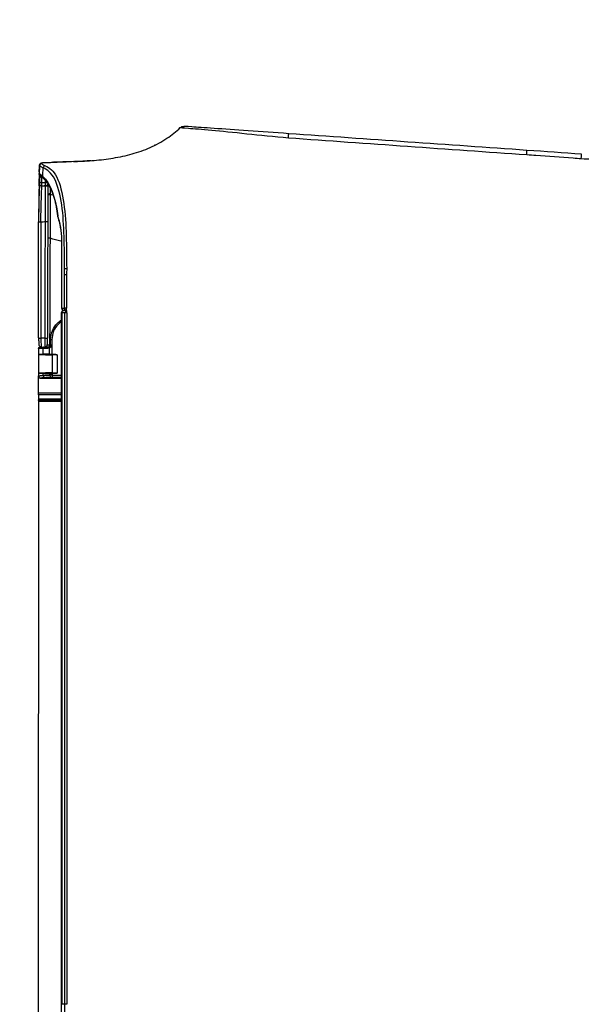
# Model space of a CAD drawing. Header units: millimetres. Extents: x -424979 to 718034, y -72486 to 344972.
# Tile 47 of 256: x 350603 to 350894, y 43471 to 43981. Entities that reach past the tile are written whole.
import ezdxf
from ezdxf import colors
from ezdxf.entities.mleader import LeaderData, LeaderLine
from ezdxf.math import Vec2, Vec3
from ezdxf.xclip import XClip

# ---------------------------------------------------------------- set-up
doc = ezdxf.new("R2010")
doc.units = ezdxf.units.MM
doc.header["$MEASUREMENT"] = 0
doc.header["$XCLIPFRAME"] = 0
doc.layers.add('0100_001_6_0_Nr_pióra__1', color=7, linetype='Continuous', lineweight=13)
doc.layers.add('IS_KLIM Opis_Średnice', color=7, linetype='Continuous', lineweight=9)
doc.layers.add('IS_KLIM_urządzenia', color=3, linetype='Continuous')
doc.layers.add('Rysunki i obrazki', color=7, linetype='Continuous')
picture_1 = doc.add_image_def('image6.tif', size_in_pixel=(4960, 3507))

# ---------------------------------------------------------------- blocks, each defined once
blk = doc.blocks.new('Rysunek_6_6', base_point=(-286891.41, 45461))
at = {"layer": '0100_001_6_0_Nr_pióra__1', "color": 7, "lineweight": 13}
image = blk.add_image(picture_1, insert=(-308193.9, 31055.98), size_in_units=(41994.67, 29692.6), rotation=-1.195405, dxfattribs=at)
image.set_boundary_path([(-0.5, -0.5), (4959.5, 3506.5)])
blk = doc.blocks.new('G$CFEA986A8')
at = {"layer": 'IS_KLIM_urządzenia', "linetype": 'Continuous'}
for p, q in [((902.57, 201.14), (563.89, 201.26)), ((902.37, 200.15), (902.37, 200.94)), ((902.37, 196.17), (902.37, 200.15)), ((902.57, 201.14), (902.77, 201.14)), ((902.57, 201.14), (902.57, 200.15)), ((902.57, 200.15), (902.57, 196.17)), ((902.77, 200.15), (902.57, 200.15)), ((903.79, 201.14), (902.77, 201.14)), ((902.77, 200.15), (902.77, 201.14)), ((902.78, 196.17), (902.77, 200.15)), ((902.97, 200.94), (902.97, 200.15)), ((902.97, 200.15), (902.98, 196.17)), ((908.45, 201.14), (907.89, 201.14)), ((908.01, 200.14), (908.41, 200.14)), ((912.52, 201.14), (908.47, 201.14)), ((912.52, 201.14), (912.37, 198.14)), ((912.55, 201.14), (912.52, 201.14)), ((913.83, 201.14), (912.55, 201.14)), ((912.56, 198.77), (912.59, 200.14)), ((912.59, 200.14), (913.83, 200.14)), ((913.83, 199.19), (913.83, 200.14)), ((914.13, 200.84), (914.13, 199.99)), ((914.13, 199.99), (914.13, 199.04)), ((772.5, 196.17), (772.5, 196.12)), ((772.5, 195.46), (772.5, 196.12)), ((772.5, 195.01), (772.5, 195.46)), ((921.53, 196.12), (921.53, 196.17)), ((921.53, 195.01), (921.53, 195.46))]:
    blk.add_line(p, q, dxfattribs=at)
at = {"layer": 'IS_KLIM_urządzenia', "linetype": 'Continuous', "extrusion": (0, 0, -1)}
for centre, radius, start, end in [((-902.57, 200.94), 0.2, 0.06, 90), ((-902.77, 200.94), 0.2, 90, 179.94), ((-913.83, 200.84), 0.3, 90, 180), ((-949.35, 200.44), 0.5, 357.7297, 89), ((-949.38, 199.62), 0.5, 270.2, 357.9509), ((-914.63, 199.19), 0.8, 328.4419, 0), ((-914.63, 199.04), 0.5, 328.4419, 360)]:
    blk.add_arc(centre, radius, start, end, dxfattribs=at)
at = {"layer": 'IS_KLIM_urządzenia', "linetype": 'Continuous', "extrusion": (1.00954e-06, -2.82004e-16, 1)}
blk.add_arc((953.43, 198.1, 0), 0.5, 336.3033, 1.7827, dxfattribs=at)
at = {"layer": 'IS_KLIM_urządzenia', "linetype": 'Continuous', "extrusion": (1.60164e-27, -6.12303e-17, -1)}
blk.add_arc((-921.53, 195.67), 0.5, 90, 180, dxfattribs=at)
at = {"layer": 'IS_KLIM_urządzenia', "linetype": 'Continuous'}
blk.add_arc((922.53, 195.67), 0.5, 90, 180, dxfattribs=at)
for centre, major_axis, ratio, start_param, end_param in [((902.57, 200.15), (-0.2, 0), 0.005236, 4.712394, 6.283185), ((902.77, 200.15), (-0.2, 0), 0.005236, 3.141593, 4.712397), ((907.89, 200.64), (0, -0.5), 0.996195, 3.141593, 4.711612), ((908.01, 199.89), (-0.499, -0.025), 0.499537, 4.687551, 6.182407), ((913.83, 199.99), (-0.3, 0), 0.500503, 3.141593, 4.742589), ((914.63, 199.71), (0.5, 0), 0.97477, 3.141593, 4.707041), ((914.65, 199.74), (-0.002, -0.5), 0.988846, 4.715581, 6.283185), ((916.08, 199.73), (-0.002, -0.5), 0.034879, 4.710765, 6.283185), ((916.08, 200.61), (0, -0.5), 0.034873, 3.089201, 4.710644), ((941.09, 200.61), (0, -0.5), 0.034873, 3.089633, 4.710644), ((941.13, 200.61), (0, 0.5), 0.034873, 6.231234, 7.852245), ((941.17, 199.65), (-0.002, -0.5), 0.034879, 4.710765, 6.283185), ((949.95, 200.45), (0.009, -0.5), 0.86661, 3.141593, 4.730312), ((949.98, 199.62), (-0.002, -0.5), 0.86639, 4.745476, 5.27577), ((950.87, 199.75), (-0.375, 0.331), 0.874767, 5.323694, 7.085331), ((951.12, 200.47), (0.009, -0.5), 0.866632, 3.141593, 4.730968), ((951.61, 200.49), (-0.144, 0.479), 0.997743, 5.938151, 6.276421), ((952.71, 199.67), (-0.457, 0.203), 0.909388, 3.595277, 5.050644), ((953.13, 200.41), (0.026, 0.499), 0.9983, 4.780824, 6.283185), ((908.08, 198.46), (-0.499, -0.025), 0.499537, 4.687551, 6.182407), ((908.08, 198.21), (-0.5, 0), 0.001724, 4.74727, 6.195919), ((913.83, 199.04), (-0.3, 0), 0.500503, 3.141593, 4.742589), ((913.95, 198.62), (-0.256, -0.157), 0.454954, 3.141593, 4.474043), ((914.63, 198.74), (0.5, 0), 0.003693, 3.75529, 4.703662), ((914.41, 198.27), (0.084, 0.288), 0.033955, 0, 1.578937), ((914.63, 198.24), (0, -0.3), 0.034873, 3.141593, 4.710644), ((915.73, 198.24), (0, -0.3), 0.034873, 3.141593, 4.710644), ((946.76, 198.64), (0.002, 0.49), 0.738248, 4.644813, 6.283185), ((921.53, 195.67), (-0.5, 0), 0.894842, 3.141593, 4.712389), ((921.53, 195.01), (-0.5, 0), 0.894842, 3.141593, 4.712389), ((922.53, 195.67), (0.5, 0), 0.910452, 1.566816, 3.141593), ((922.53, 195.11), (0.5, 0), 0.910238, 1.566572, 3.141593), ((922.53, 195.67), (0, 0.5), 0.009623, 5.856747, 6.283185), ((922.53, 195.11), (0.001, 0.5), 0.004977, 4.710563, 5.856245), ((937.19, 195.67), (0, 0.5), 0.010876, 5.85437, 6.283185), ((942.41, 196.53), (0.154, -0.476), 0.571177, 2.610999, 3.141593), ((942.41, 196.53), (-0.055, 0.497), 0.256635, 5.838948, 6.28321), ((921.53, 195.01), (-0.5, 0), 0.001524, 1.570796, 3.141593), ((922.53, 195.11), (0.5, 0), 0.001837, 3.141593, 4.717362), ((954.69, 84.17), (-0.998, 0.07), 0.023762, 1.636562, 3.141593)]:
    blk.add_ellipse(centre, major_axis=major_axis, ratio=ratio, start_param=start_param, end_param=end_param, dxfattribs=at)
at = {"layer": 'IS_KLIM_urządzenia', "linetype": 'Continuous', "extrusion": (0, 0, -1)}
for centre, major_axis, ratio, start_param, end_param in [((912.44, 199.14), (-0.11, -2), 0.052397, 3.13883, 4.18571), ((913.83, 199.14), (0, -2), 0.005231, 2.094713, 3.141593)]:
    blk.add_ellipse(centre, major_axis=major_axis, ratio=ratio, start_param=start_param, end_param=end_param, dxfattribs=at)
at = {"layer": 'IS_KLIM_urządzenia', "linetype": 'Continuous'}
for points, degree in [([(903.79, 201.14), (903.95, 201.14), (904.1, 201.14), (904.26, 201.14)], 3), ([(903.79, 196.17), (903.79, 197.83), (903.79, 199.49), (903.79, 201.14)], 3), ([(904.26, 201.14), (904.26, 199.49), (904.26, 197.83), (904.26, 196.17)], 3), ([(907.4, 200.64), (907.39, 200.64), (907.39, 200.64), (907.39, 200.64)], 3), ([(907.39, 200.64), (907.39, 199.15), (907.39, 197.66), (907.39, 196.17)], 3), ([(907.88, 201.14), (907.89, 201.14), (907.89, 201.14), (907.89, 201.14)], 3), ([(908.41, 200.14), (908.42, 199.66), (908.43, 199.17), (908.44, 198.69)], 3), ([(908.47, 201.14), (908.46, 201.14), (908.45, 201.14), (908.45, 201.14)], 3), ([(908.62, 198.14), (908.57, 199.14), (908.52, 200.14), (908.47, 201.14)], 3), ([(914.13, 200.54), (914.13, 200.36), (914.13, 200.17), (914.13, 199.99)], 3), ([(916.07, 199.74), (916.07, 200.03), (916.07, 200.32), (916.07, 200.62)], 3), ([(916.08, 201.11), (924.42, 201.11), (932.75, 201.11), (941.09, 201.11)], 3), ([(941.07, 200.62), (941.08, 200.62), (941.1, 200.62), (941.11, 200.62)], 3), ([(950.89, 200.21), (949.55, 198.7), (946.42, 197.44), (942.41, 196.99)], 3), ([(948.85, 200.42), (948.86, 200.19), (948.87, 199.97), (948.87, 199.74)], 3), ([(948.88, 199.6), (948.88, 199.6), (949.11, 199.6), (949.55, 199.6)], 3), ([(949.55, 199.6), (949.68, 199.6), (949.82, 199.6), (949.95, 199.6)], 3), ([(951.64, 200.99), (951.56, 200.97), (951.29, 200.69), (950.89, 200.21)], 3), ([(951.53, 200.98), (951.42, 200.97), (951.28, 200.97), (951.11, 200.97)], 3), ([(951.65, 200.98), (951.47, 200.97)], 1), ([(951.65, 200.99), (951.65, 200.99), (951.64, 200.99), (951.64, 200.99)], 3), ([(951.87, 200.98), (951.87, 200.98), (951.87, 200.98), (951.87, 200.98)], 3), ([(951.88, 200.98), (952.37, 200.96), (952.87, 200.93), (953.37, 200.9)], 3), ([(952.73, 200.13), (952.95, 200.65), (953.08, 200.92), (953.16, 200.91)], 3), ([(953.63, 200.42), (953.55, 200.42), (953.42, 200.17), (953.2, 199.67)], 3), ([(953.38, 200.9), (953.63, 200.89), (953.84, 200.67), (953.85, 200.42)], 3), ([(953.78, 200.42), (953.74, 200.42), (953.73, 200.42), (953.63, 200.42)], 3), ([(907.58, 196.17), (907.58, 196.85), (907.59, 197.53), (907.59, 198.21)], 3), ([(908.07, 198.21), (908.07, 197.53), (908.07, 196.85), (908.07, 196.17)], 3), ([(908.46, 198.19), (908.33, 198.19), (908.2, 198.2), (908.07, 198.21)], 3), ([(908.08, 198.71), (908.2, 198.7), (908.32, 198.69), (908.44, 198.69)], 3), ([(914.4, 198.27), (913.78, 198.27), (913.16, 198.27), (912.54, 198.27)], 3), ([(912.56, 198.77), (913.02, 198.77), (913.48, 198.77), (913.94, 198.77)], 3), ([(914.13, 198.74), (914.13, 198.82), (914.13, 198.91), (914.13, 198.98)], 3), ([(914.62, 198.24), (914.55, 198.24), (914.47, 198.25), (914.4, 198.27)], 3), ([(914.49, 198.56), (914.54, 198.54), (914.59, 198.54), (914.63, 198.54)], 3), ([(914.65, 199.24), (914.64, 199.24), (914.63, 199.24), (914.63, 199.23)], 3), ([(936.94, 196.3), (937.09, 197.09), (937.3, 197.88), (937.59, 198.66)], 3), ([(937.59, 198.66), (937.59, 198.66), (937.59, 198.66), (937.59, 198.66)], 3), ([(947, 198.6), (946.98, 198.42), (946.96, 198.23), (946.95, 198.04)], 3), ([(947.09, 198.59), (947.05, 198.6), (947.01, 198.6), (946.96, 198.61)], 3), ([(953.9, 198.93), (953.92, 198.4), (953.94, 197.87), (953.95, 197.34)], 3), ([(954.08, 193.57), (954.03, 194.82), (953.99, 196.07), (953.96, 197.32)], 3), ([(448.64, 196.29), (505.06, 196.29), (561.48, 196.29), (772.5, 196.17)], 3), ([(772.5, 196.17), (822.17, 196.17), (871.85, 196.17), (921.53, 196.17)], 3), ([(922.03, 195.11), (922.03, 195.29), (922.03, 195.48), (922.03, 195.67)], 3), ([(922.53, 195.56), (924.95, 195.55), (927.37, 195.55), (929.79, 195.53)], 3), ([(929.79, 195.53), (929.79, 195.45), (929.79, 195.27), (929.79, 195.08)], 3), ([(929.79, 195.53), (930.21, 195.53), (930.63, 195.53), (931.05, 195.53)], 3), ([(942.26, 197.01), (940.8, 196.54), (939.06, 196.17), (937.19, 196.17)], 3), ([(937.19, 196.13), (939.13, 196.13), (940.91, 196.5), (942.41, 196.99)], 3), ([(942.26, 197.01), (941.32, 196.71), (940.35, 196.47), (939.34, 196.33)], 3), ([(922.03, 195.1), (922.03, 195.07), (922.03, 195.04), (922.03, 195.01)], 3), ([(929.79, 195.08), (927.37, 195.09), (924.95, 195.1), (922.53, 195.1)], 3), ([(931.05, 195.07), (931.04, 195.07), (931.03, 195.07), (931.02, 195.07)], 3), ([(954.08, 193.57), (954.08, 193.49), (954.09, 193.42), (954.09, 193.34)], 3), ([(957.65, 175.95), (957.61, 176.03), (957.57, 176.11), (957.53, 176.2)], 3), ([(961.41, 170.57), (961.6, 170.37), (961.7, 170.09), (961.68, 169.81)], 3), ([(959.21, 147.27), (958, 130.15), (956.79, 113.02), (955.58, 95.9)], 3), ([(956.51, 95.85), (957.7, 112.97), (958.9, 130.09), (960.1, 147.21)], 3), ([(955.58, 95.9), (956.08, 95.86), (956.51, 95.84), (956.51, 95.85)], 3), ([(955.68, 84.1), (955.96, 88.01), (956.23, 91.93), (956.51, 95.85)], 3)]:
    blk.add_open_spline(points, degree=degree, dxfattribs=at)
for points, knots in [([(904.26, 201.14), (905.3, 201.14), (906.35, 201.14), (907.41, 201.14), (907.42, 201.14), (907.59, 201.14), (907.74, 201.14), (907.88, 201.14)], [0, 0, 0, 0, 0.863472, 0.863472, 0.877231, 0.877231, 1, 1, 1, 1]), ([(907.39, 200.64), (907.39, 200.7), (907.4, 200.75), (907.43, 200.86), (907.46, 200.91), (907.53, 201), (907.57, 201.04), (907.67, 201.09), (907.72, 201.12), (907.81, 201.14), (907.85, 201.14), (907.88, 201.14)], [0, 0, 0, 0, 0.21439, 0.21439, 0.428764, 0.428764, 0.643392, 0.643392, 0.858543, 0.858543, 1, 1, 1, 1]), ([(907.51, 199.89), (907.5, 200.05), (907.49, 200.2), (907.47, 200.42), (907.45, 200.5), (907.43, 200.61), (907.41, 200.64), (907.4, 200.64)], [0, 0, 0, 0, 0.353543, 0.353543, 0.676789, 0.676789, 1, 1, 1, 1]), ([(907.58, 198.46), (907.57, 198.71), (907.56, 198.96), (907.53, 199.44), (907.52, 199.66), (907.51, 199.89)], [0, 0, 0, 0, 0.522709, 0.522709, 1, 1, 1, 1]), ([(907.89, 201.14), (907.91, 201.14), (907.92, 201.1), (907.95, 200.95), (907.96, 200.84), (907.99, 200.55), (908, 200.35), (908.01, 200.14)], [0, 0, 0, 0, 0.323073, 0.323073, 0.646292, 0.646292, 1, 1, 1, 1]), ([(908.01, 200.14), (908.02, 199.85), (908.04, 199.56), (908.06, 199.09), (908.07, 198.9), (908.08, 198.71)], [0, 0, 0, 0, 0.604042, 0.604042, 1, 1, 1, 1]), ([(908.41, 200.14), (908.41, 200.33), (908.4, 200.51), (908.41, 200.8), (908.41, 200.92), (908.42, 201.09), (908.44, 201.14), (908.45, 201.14)], [0, 0, 0, 0, 0.320954, 0.320954, 0.641904, 0.641904, 1, 1, 1, 1]), ([(916.08, 201.11), (915.92, 201.11), (915.58, 201.11), (915.09, 201.1), (914.76, 201.08), (914.6, 201.05), (914.48, 201.03), (914.36, 200.97), (914.25, 200.87), (914.17, 200.73), (914.13, 200.61), (914.14, 200.54), (914.14, 200.54)], [0, 0, 0, 0, 0.161926, 0.367066, 0.579486, 0.703061, 0.770747, 0.816557, 0.869414, 0.929709, 0.994845, 1, 1, 1, 1]), ([(916.07, 200.62), (915.94, 200.62), (915.82, 200.61), (915.48, 200.61), (915.27, 200.61), (914.89, 200.6), (914.71, 200.59), (914.43, 200.58), (914.32, 200.57), (914.17, 200.56), (914.13, 200.55), (914.13, 200.54)], [0, 0, 0, 0, 0.119883, 0.119883, 0.339691, 0.339691, 0.55974, 0.55974, 0.779888, 0.779888, 1, 1, 1, 1]), ([(914.16, 199.74), (914.19, 199.74), (914.26, 199.74), (914.47, 199.74), (914.61, 199.74), (914.94, 199.74), (915.13, 199.74), (915.57, 199.74), (915.82, 199.74), (916.07, 199.74)], [0, 0, 0, 0, 0.243193, 0.243193, 0.486385, 0.486385, 0.729578, 0.729578, 1, 1, 1, 1]), ([(941.07, 200.62), (940.74, 200.62), (940.4, 200.62), (938.74, 200.62), (937.41, 200.62), (930.74, 200.62), (925.41, 200.62), (918.74, 200.62), (917.4, 200.62), (916.07, 200.62)], [0, 0, 0, 0, 0.039967, 0.039967, 0.199835, 0.199835, 0.839306, 0.839306, 1, 1, 1, 1]), ([(916.07, 199.74), (916.4, 199.73), (916.73, 199.73), (918.4, 199.73), (919.73, 199.72), (926.39, 199.7), (931.72, 199.68), (938.42, 199.66), (939.78, 199.65), (941.15, 199.65)], [0, 0, 0, 0, 0.039838, 0.039838, 0.199192, 0.199192, 0.836607, 0.836607, 1, 1, 1, 1]), ([(931.05, 195.53), (933.36, 195.52), (935.66, 195.57), (940.26, 195.7), (942.58, 195.82), (946.89, 196.44), (948.95, 196.94), (951.65, 198.37), (952.34, 199.25), (952.73, 200.13)], [0, 0, 0, 0, 0.25, 0.25, 0.5, 0.5, 0.75, 0.75, 1, 1, 1, 1]), ([(953.2, 199.67), (952.8, 198.78), (952.09, 197.91), (949.34, 196.5), (947.25, 196), (942.85, 195.37), (940.48, 195.24), (935.77, 195.12), (933.41, 195.07), (931.05, 195.07)], [0, 0, 0, 0, 0.25, 0.25, 0.5, 0.5, 0.75, 0.75, 1, 1, 1, 1]), ([(948.84, 201.02), (948.83, 201.02), (948.3, 201.03), (947.14, 201.07), (945.21, 201.1), (943.52, 201.11), (942.31, 201.11), (941.7, 201.11), (941.39, 201.11), (941.22, 201.11), (941.13, 201.11), (941.09, 201.11)], [0, 0, 0, 0, 0.004945, 0.253708, 0.502472, 0.751236, 0.875618, 0.937809, 0.968905, 0.984452, 1, 1, 1, 1]), ([(941.11, 200.62), (941.11, 200.6), (941.11, 200.58), (941.13, 200.26), (941.14, 199.95), (941.15, 199.65)], [0, 0, 0, 0, 0.050907, 0.050907, 1, 1, 1, 1]), ([(941.11, 200.62), (943.18, 200.61), (945.18, 200.56), (948.02, 200.45), (948.85, 200.42), (948.85, 200.42)], [0, 0, 0, 0, 0.5, 0.5, 1, 1, 1, 1]), ([(949.34, 200.94), (949.35, 200.94), (948.46, 200.96), (945.43, 201.07), (943.32, 201.12), (941.13, 201.11)], [0, 0, 0, 0, 0.5, 0.5, 1, 1, 1, 1]), ([(941.15, 199.65), (943.21, 199.64), (945.21, 199.62), (948.05, 199.61), (948.88, 199.6), (948.88, 199.6)], [0, 0, 0, 0, 0.5, 0.5, 1, 1, 1, 1]), ([(950.4, 200.02), (950.34, 199.94), (950.05, 199.6), (949.22, 199.02), (947.89, 198.34), (946.25, 197.76), (944.39, 197.32), (942.98, 197.08), (942.2, 197.02), (942.12, 197.01)], [0, 0, 0, 0, 0.063833, 0.253259, 0.439583, 0.622959, 0.803555, 0.981106, 1, 1, 1, 1]), ([(948.84, 201.02), (949.2, 201), (949.92, 200.98), (950.51, 200.96), (950.78, 200.96), (950.82, 200.96)], [0, 0, 0, 0, 0.463265, 0.920562, 1, 1, 1, 1]), ([(948.85, 200.42), (948.85, 200.42), (948.93, 200.42), (949.2, 200.42), (949.34, 200.43), (949.52, 200.43)], [0, 0, 0, 0, 0.594507, 0.594507, 1, 1, 1, 1]), ([(948.85, 200.42), (948.86, 200.2), (948.87, 199.99), (948.88, 199.72), (948.88, 199.66), (948.88, 199.6)], [0, 0, 0, 0, 0.787839, 0.787839, 1, 1, 1, 1]), ([(948.9, 198.92), (948.9, 199.03), (948.9, 199.14), (948.89, 199.41), (948.88, 199.57), (948.87, 199.78), (948.87, 199.84), (948.87, 199.9)], [0, 0, 0, 0, 0.306223, 0.306223, 0.782025, 0.782025, 1, 1, 1, 1]), ([(948.87, 199.88), (948.87, 199.82), (948.87, 199.77), (948.88, 199.57), (948.89, 199.41), (948.9, 199.14), (948.9, 199.03), (948.9, 198.92)], [0, 0, 0, 0, 0.200661, 0.200661, 0.688787, 0.688787, 1, 1, 1, 1]), ([(948.9, 198.9), (948.9, 198.95), (948.9, 199), (948.89, 199.17), (948.89, 199.28), (948.88, 199.46), (948.88, 199.53), (948.88, 199.59), (948.88, 199.6), (948.88, 199.6)], [0, 0, 0, 0, 0.111069, 0.111069, 0.444253, 0.444253, 0.778253, 0.778253, 1, 1, 1, 1]), ([(949.94, 200.95), (949.78, 200.94), (949.65, 200.94), (949.41, 200.94), (949.34, 200.94), (949.34, 200.94)], [0, 0, 0, 0, 0.405495, 0.405495, 1, 1, 1, 1]), ([(949.52, 200.43), (949.68, 200.43), (949.85, 200.44), (950.24, 200.44), (950.46, 200.45), (950.68, 200.45)], [0, 0, 0, 0, 0.427577, 0.427577, 1, 1, 1, 1]), ([(949.55, 199.6), (949.54, 199.67), (949.54, 199.74), (949.53, 200.01), (949.52, 200.22), (949.52, 200.43)], [0, 0, 0, 0, 0.242772, 0.242772, 1, 1, 1, 1]), ([(951.11, 200.97), (951.05, 200.97), (951, 200.97), (950.61, 200.96), (950.27, 200.95), (949.94, 200.95)], [0, 0, 0, 0, 0.140287, 0.140287, 1, 1, 1, 1]), ([(951.47, 200.97), (951.44, 200.96), (951.35, 200.93), (951.24, 200.85), (951.05, 200.69), (950.79, 200.42), (950.54, 200.13), (950.49, 200.07)], [0, 0, 0, 0, 0.055654, 0.152218, 0.398919, 0.883415, 1, 1, 1, 1]), ([(950.89, 200.21), (951.29, 200.19), (951.68, 200.18), (952.3, 200.15), (952.51, 200.14), (952.73, 200.13)], [0, 0, 0, 0, 0.64643, 0.64643, 1, 1, 1, 1]), ([(951.3, 200.97), (951.33, 200.97), (951.36, 200.97), (951.43, 200.97), (951.47, 200.97), (951.52, 200.97), (951.53, 200.98), (951.53, 200.98)], [0, 0, 0, 0, 0.196485, 0.196485, 0.598241, 0.598241, 1, 1, 1, 1]), ([(953.16, 200.91), (952.82, 200.93), (952.49, 200.95), (951.99, 200.98), (951.82, 200.98), (951.65, 200.99)], [0, 0, 0, 0, 0.665624, 0.665624, 1, 1, 1, 1]), ([(953.16, 200.91), (953.26, 200.91), (953.27, 200.91), (953.35, 200.9), (953.38, 200.9), (953.38, 200.9)], [0, 0, 0, 0, 0.500965, 0.500965, 1, 1, 1, 1]), ([(954.28, 189.89), (954.28, 189.89), (954.28, 189.9), (954.27, 190.02), (954.23, 190.6), (954.14, 191.94), (954.03, 194.22), (953.91, 197.18), (953.82, 199.32), (953.78, 200.42)], [0, 0, 0, 0, 0.003556, 0.013419, 0.063305, 0.179289, 0.407722, 0.697868, 1, 1, 1, 1]), ([(953.85, 200.42), (953.85, 200.42), (953.85, 200.42), (953.85, 200.42), (953.82, 200.42), (953.79, 200.42), (953.79, 200.42), (953.79, 200.42)], [0, 0, 0, 0, 0.184418, 0.184418, 0.99996, 0.99996, 1, 1, 1, 1]), ([(953.85, 200.35), (953.85, 200.35), (953.85, 200.34), (953.85, 200.28), (953.86, 200.2), (953.87, 199.99), (953.87, 199.86), (953.88, 199.58), (953.89, 199.42), (953.9, 199.15), (953.9, 199.04), (953.9, 198.93)], [0, 0, 0, 0, 0.028642, 0.028642, 0.295178, 0.295178, 0.560807, 0.560807, 0.826045, 0.826045, 1, 1, 1, 1]), ([(907.58, 198.46), (907.58, 198.45), (907.58, 198.45), (907.58, 198.41), (907.58, 198.37), (907.59, 198.3), (907.59, 198.25), (907.59, 198.21)], [0, 0, 0, 0, 0.085637, 0.085637, 0.50049, 0.50049, 1, 1, 1, 1]), ([(908.07, 198.21), (908.07, 198.21), (908.07, 198.22), (908.07, 198.3), (908.07, 198.39), (908.07, 198.54), (908.08, 198.61), (908.08, 198.68), (908.08, 198.7), (908.08, 198.71)], [0, 0, 0, 0, 0.016895, 0.016895, 0.500026, 0.500026, 0.914477, 0.914477, 1, 1, 1, 1]), ([(908.44, 198.69), (908.44, 198.59), (908.45, 198.48), (908.46, 198.31), (908.46, 198.25), (908.46, 198.19)], [0, 0, 0, 0, 0.648219, 0.648219, 1, 1, 1, 1]), ([(908.46, 198.19), (908.46, 198.17), (908.46, 198.16), (908.48, 197.81), (908.5, 197.48), (908.52, 197.14)], [0, 0, 0, 0, 0.042191, 0.042191, 1, 1, 1, 1]), ([(908.52, 197.14), (908.51, 197.26), (908.51, 197.37), (908.5, 197.58), (908.5, 197.68), (908.49, 197.86), (908.49, 197.93), (908.5, 198.05), (908.5, 198.09), (908.51, 198.13), (908.51, 198.14), (908.52, 198.14)], [0, 0, 0, 0, 0.215427, 0.215427, 0.43087, 0.43087, 0.646084, 0.646084, 0.860997, 0.860997, 1, 1, 1, 1]), ([(908.52, 198.14), (909.18, 198.14), (909.85, 198.14), (910.52, 198.14), (910.53, 198.14), (911.18, 198.14), (911.83, 198.14), (912.48, 198.14)], [0, 0, 0, 0, 0.504617, 0.504617, 0.508808, 0.508808, 1, 1, 1, 1]), ([(912.48, 197.14), (912.49, 197.48), (912.51, 197.81), (912.53, 198.18), (912.53, 198.23), (912.54, 198.27)], [0, 0, 0, 0, 0.885108, 0.885108, 1, 1, 1, 1]), ([(912.48, 198.14), (912.48, 198.14), (912.49, 198.12), (912.5, 198.05), (912.5, 197.99), (912.5, 197.85), (912.5, 197.77), (912.5, 197.58), (912.49, 197.47), (912.48, 197.29), (912.48, 197.22), (912.48, 197.14)], [0, 0, 0, 0, 0.215444, 0.215444, 0.430943, 0.430943, 0.645652, 0.645652, 0.859614, 0.859614, 1, 1, 1, 1]), ([(912.54, 198.27), (912.54, 198.38), (912.55, 198.5), (912.55, 198.66), (912.55, 198.72), (912.56, 198.77)], [0, 0, 0, 0, 0.645591, 0.645591, 1, 1, 1, 1]), ([(913.94, 198.77), (913.98, 198.69), (914.02, 198.61), (914.12, 198.47), (914.18, 198.41), (914.3, 198.32), (914.35, 198.29), (914.4, 198.27)], [0, 0, 0, 0, 0.40011, 0.40011, 0.760145, 0.760145, 1, 1, 1, 1]), ([(914.49, 198.56), (914.46, 198.57), (914.43, 198.58), (914.36, 198.62), (914.32, 198.65), (914.26, 198.7), (914.24, 198.73), (914.22, 198.76), (914.21, 198.77), (914.21, 198.78)], [0, 0, 0, 0, 0.256779, 0.256779, 0.615768, 0.615768, 0.927089, 0.927089, 1, 1, 1, 1]), ([(915.72, 198.24), (915.52, 198.24), (915.32, 198.24), (914.96, 198.24), (914.79, 198.24), (914.62, 198.24)], [0, 0, 0, 0, 0.545123, 0.545123, 1, 1, 1, 1]), ([(914.63, 199.23), (914.63, 199.21), (914.63, 199.19), (914.63, 199.13), (914.63, 199.09), (914.63, 199.01), (914.63, 198.96), (914.63, 198.85), (914.63, 198.8), (914.63, 198.74)], [0, 0, 0, 0, 0.251437, 0.251437, 0.502865, 0.502865, 0.754279, 0.754279, 1, 1, 1, 1]), ([(937.59, 198.66), (937.25, 198.66), (936.92, 198.66), (935.26, 198.67), (933.92, 198.67), (927.26, 198.7), (921.92, 198.72), (915.94, 198.74), (915.28, 198.74), (914.63, 198.74)], [0, 0, 0, 0, 0.043508, 0.043508, 0.217737, 0.217737, 0.914651, 0.914651, 1, 1, 1, 1]), ([(914.63, 198.54), (914.83, 198.54), (915.03, 198.54), (915.4, 198.54), (915.57, 198.54), (915.73, 198.54)], [0, 0, 0, 0, 0.545123, 0.545123, 1, 1, 1, 1]), ([(916.08, 199.23), (915.89, 199.24), (915.71, 199.24), (915.38, 199.24), (915.24, 199.24), (914.99, 199.24), (914.89, 199.24), (914.73, 199.24), (914.67, 199.24), (914.65, 199.24)], [0, 0, 0, 0, 0.270422, 0.270422, 0.513615, 0.513615, 0.756808, 0.756808, 1, 1, 1, 1]), ([(919.6, 196.19), (919.44, 196.43), (919.25, 196.66), (918.18, 197.73), (916.97, 198.24), (915.72, 198.24)], [0, 0, 0, 0, 0.192531, 0.192531, 1, 1, 1, 1]), ([(915.73, 198.54), (917.05, 198.54), (918.35, 198), (919.54, 196.8), (919.78, 196.5), (919.98, 196.17)], [0, 0, 0, 0, 0.772238, 0.772238, 1, 1, 1, 1]), ([(941.17, 199.15), (940.83, 199.15), (940.5, 199.15), (938.83, 199.16), (937.5, 199.16), (930.84, 199.18), (925.51, 199.2), (918.81, 199.22), (917.45, 199.23), (916.08, 199.23)], [0, 0, 0, 0, 0.039838, 0.039838, 0.199192, 0.199192, 0.836607, 0.836607, 1, 1, 1, 1]), ([(937.59, 198.66), (937.59, 198.72), (937.59, 198.77), (937.59, 198.88), (937.59, 198.93), (937.59, 199.02), (937.58, 199.05), (937.58, 199.11), (937.58, 199.14), (937.58, 199.15), (937.58, 199.16), (937.58, 199.16), (937.58, 199.16), (937.58, 199.16)], [0, 0, 0, 0, 0.215384, 0.215384, 0.430768, 0.430768, 0.646164, 0.646164, 0.861588, 0.861588, 0.968092, 0.968092, 1, 1, 1, 1]), ([(947, 198.61), (945.56, 198.61), (943.97, 198.62), (940.8, 198.64), (939.2, 198.65), (937.59, 198.66)], [0, 0, 0, 0, 0.5, 0.5, 1, 1, 1, 1]), ([(948.92, 199.12), (948.52, 199.12), (947.86, 199.12), (945.48, 199.13), (943.36, 199.14), (941.17, 199.15)], [0, 0, 0, 0, 0.365319, 0.365319, 1, 1, 1, 1]), ([(946.96, 198.61), (946.96, 198.63), (946.96, 198.65), (946.96, 198.69), (946.95, 198.71), (946.95, 198.77), (946.94, 198.81), (946.93, 198.9), (946.91, 198.95), (946.88, 199.03), (946.86, 199.06), (946.82, 199.11), (946.8, 199.12), (946.77, 199.13), (946.77, 199.13), (946.76, 199.13)], [0, 0, 0, 0, 0.079375, 0.079375, 0.152142, 0.152142, 0.308093, 0.308093, 0.533795, 0.533795, 0.744603, 0.744603, 0.955402, 0.955402, 1, 1, 1, 1]), ([(947.12, 198.6), (947.11, 198.6), (947.11, 198.6), (947.1, 198.6), (947.1, 198.6), (947.09, 198.6), (947.09, 198.6), (947.09, 198.6), (947.09, 198.6), (947.09, 198.59), (947.09, 198.59), (947.09, 198.59), (947.09, 198.59), (947.09, 198.59)], [0, 0, 0, 0, 0.615634, 0.615634, 0.835116, 0.835116, 0.937229, 0.937229, 0.970666, 0.970666, 0.991316, 0.991316, 1, 1, 1, 1]), ([(948.34, 198.61), (948.2, 198.61), (948.06, 198.61), (947.67, 198.6), (947.43, 198.6), (947.12, 198.6)], [0, 0, 0, 0, 0.367139, 0.367139, 1, 1, 1, 1]), ([(948.89, 199.29), (948.89, 199.28), (948.89, 199.28), (948.89, 199.17), (948.9, 199.05), (948.9, 198.92)], [0, 0, 0, 0, 0.062899, 0.062899, 1, 1, 1, 1]), ([(953.96, 197.32), (953.96, 197.33), (953.96, 197.35), (953.95, 197.46), (953.95, 197.55), (953.94, 197.71), (953.94, 197.79), (953.94, 197.89), (953.94, 197.92), (953.94, 197.94)], [0, 0, 0, 0, 0.073533, 0.073533, 0.446951, 0.446951, 0.819136, 0.819136, 1, 1, 1, 1]), ([(953.96, 197.32), (953.96, 197.33), (953.96, 197.35), (953.95, 197.46), (953.95, 197.55), (953.94, 197.71), (953.94, 197.79), (953.94, 197.89), (953.94, 197.92), (953.94, 197.94)], [0, 0, 0, 0, 0.073549, 0.073549, 0.446953, 0.446953, 0.819124, 0.819124, 1, 1, 1, 1]), ([(953.96, 197.32), (953.96, 197.33), (953.96, 197.35), (953.95, 197.46), (953.95, 197.55), (953.94, 197.71), (953.94, 197.79), (953.94, 197.89), (953.94, 197.92), (953.94, 197.94)], [0, 0, 0, 0, 0.07355, 0.07355, 0.446954, 0.446954, 0.819125, 0.819125, 1, 1, 1, 1]), ([(448.64, 195.58), (499.41, 195.58), (550.18, 195.58), (761.2, 195.46), (766.85, 195.46), (772.5, 195.46)], [0, 0, 0, 0, 0.899861, 0.899861, 1, 1, 1, 1]), ([(921.53, 196.12), (921.36, 196.12), (921.19, 196.12), (919.69, 196.12), (918.36, 196.12), (911.69, 196.12), (906.36, 196.12), (879.69, 196.12), (858.36, 196.12), (815.52, 196.12), (794.01, 196.12), (772.5, 196.12)], [0, 0, 0, 0, 0.003355, 0.003355, 0.030195, 0.030195, 0.137556, 0.137556, 0.566999, 0.566999, 1, 1, 1, 1]), ([(772.5, 195.46), (778.46, 195.46), (784.43, 195.46), (834.1, 195.46), (877.81, 195.46), (921.53, 195.46)], [0, 0, 0, 0, 0.120088, 0.120088, 1, 1, 1, 1]), ([(912.48, 197.14), (911.81, 197.14), (911.14, 197.14), (909.82, 197.14), (909.17, 197.14), (908.52, 197.14)], [0, 0, 0, 0, 0.504597, 0.504597, 1, 1, 1, 1]), ([(921.53, 195.46), (921.53, 195.61), (921.53, 195.76), (921.53, 195.98), (921.53, 196.05), (921.53, 196.12)], [0, 0, 0, 0, 0.674854, 0.674854, 1, 1, 1, 1]), ([(937.19, 196.17), (933.26, 196.17), (929.32, 196.17), (924.43, 196.17), (923.48, 196.17), (922.53, 196.17)], [0, 0, 0, 0, 0.804889, 0.804889, 1, 1, 1, 1]), ([(922.53, 196.13), (922.53, 195.99), (922.53, 195.85), (922.53, 195.66), (922.53, 195.61), (922.53, 195.56)], [0, 0, 0, 0, 0.728288, 0.728288, 1, 1, 1, 1]), ([(922.53, 196.13), (922.69, 196.13), (922.86, 196.13), (924.36, 196.13), (925.69, 196.13), (930.41, 196.13), (933.8, 196.13), (937.19, 196.13)], [0, 0, 0, 0, 0.033958, 0.033958, 0.30672, 0.30672, 1, 1, 1, 1]), ([(931.05, 195.53), (931.05, 195.5), (931.05, 195.46), (931.05, 195.41), (931.05, 195.4), (931.05, 195.34), (931.05, 195.29), (931.05, 195.19), (931.05, 195.13), (931.05, 195.07)], [0, 0, 0, 0, 0.339646, 0.339646, 0.410746, 0.410746, 0.705373, 0.705373, 1, 1, 1, 1]), ([(917.32, 195.01), (917.22, 195.01), (917.12, 195.01), (911.69, 195.01), (906.36, 195.01), (879.69, 195.01), (858.36, 195.01), (815.52, 195.01), (794.01, 195.01), (772.5, 195.01)], [0, 0, 0, 0, 0.002026, 0.002026, 0.112505, 0.112505, 0.554422, 0.554422, 1, 1, 1, 1]), ([(921.53, 195.01), (921.36, 195.01), (921.19, 195.01), (919.79, 195.01), (918.56, 195.01), (917.32, 195.01)], [0, 0, 0, 0, 0.118862, 0.118862, 1, 1, 1, 1]), ([(931.02, 195.07), (930.61, 195.07), (930.2, 195.07), (929.79, 195.08), (929.79, 195.08), (929.79, 195.08)], [0, 0, 0, 0, 0.999951, 0.999951, 1, 1, 1, 1]), ([(954.08, 193.57), (954.09, 193.47), (954.15, 191.99), (954.3, 189.13), (954.78, 185.02), (955.5, 181.64), (956.33, 179), (957.09, 177.07), (958, 175.22), (959.36, 172.98), (960.56, 171.47), (961.41, 170.57)], [0, 0, 0, 0, 0.012305, 0.179842, 0.347379, 0.514916, 0.598685, 0.682453, 0.766222, 0.84999, 1, 1, 1, 1]), ([(961.41, 170.57), (961.41, 170.57), (961.37, 169.97), (961.19, 167.65), (961.06, 165.95), (960.67, 161.68), (960.4, 159.11), (959.8, 153.41), (959.5, 150.38), (959.21, 147.27)], [0, 0, 0, 0, 0.250123, 0.250123, 0.500082, 0.500082, 0.750041, 0.750041, 1, 1, 1, 1]), ([(960.1, 147.21), (960.31, 150.21), (960.51, 153.15), (960.9, 158.69), (961.08, 161.2), (961.37, 165.35), (961.48, 167), (961.64, 169.24), (961.68, 169.81), (961.68, 169.81)], [0, 0, 0, 0, 0.25, 0.25, 0.5, 0.5, 0.75, 0.75, 1, 1, 1, 1]), ([(959.21, 147.27), (959.32, 147.27), (959.43, 147.26), (959.63, 147.24), (959.72, 147.24), (959.88, 147.23), (959.95, 147.22), (960.04, 147.21), (960.07, 147.21), (960.09, 147.21), (960.1, 147.21), (960.1, 147.21)], [0, 0, 0, 0, 0.230435, 0.230435, 0.460869, 0.460869, 0.691304, 0.691304, 0.881057, 0.881057, 1, 1, 1, 1]), ([(959.21, 147.27), (959.21, 147.27), (959.21, 147.27), (959.21, 147.27), (959.21, 147.27), (959.21, 147.27)], [0, 0, 0, 0, 0.629495, 0.629495, 1, 1, 1, 1]), ([(955.58, 95.9), (955.58, 95.9), (955.58, 95.9), (955.53, 95.23), (955.49, 94.57), (955.25, 91.24), (955.06, 88.58), (954.84, 85.33), (954.79, 84.73), (954.75, 84.14)], [0, 0, 0, 0, 0.000005, 0.000005, 0.169628, 0.169628, 0.84812, 0.84812, 1, 1, 1, 1]), ([(954.75, 84.14), (954.63, 82.47), (954.61, 80.8), (954.69, 77.48), (954.82, 75.82), (955.37, 72.52), (955.81, 70.89), (957.03, 67.83), (957.82, 66.37), (960.23, 62.03), (961.84, 59.14), (964.54, 53.15), (965.62, 50.05), (966.3, 46.78)], [0, 0, 0, 0, 0.125, 0.125, 0.25, 0.25, 0.375, 0.375, 0.5, 0.5, 0.75, 0.75, 1, 1, 1, 1])]:
    blk.add_open_spline(points, degree=3, knots=knots, dxfattribs=at)

msp = doc.modelspace()

# ---------------------------------------------------------------- block references
at = {"layer": 'IS_KLIM_urządzenia', "xscale": 2.4, "yscale": 2.4, "zscale": 2.4, "rotation": 89.99999999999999}
msp.add_blockref('G$CFEA986A8', (351095.58, 41617.45), dxfattribs=at)
at = {"layer": 'Rysunki i obrazki', "color": 151, "linetype": 'Continuous', "lineweight": 20, "true_color": 0x80c2ff}
ref = msp.add_blockref('Rysunek_6_6', (361669.9, 45461), dxfattribs=at)
XClip(ref).set_block_clipping_path([(-308193.8982892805, 31055.984616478), (-266208.371343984, 30179.8821280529), (-265588.9174272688, 59866.0198290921), (-307574.4443725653, 60742.1223175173)])

# ---------------------------------------------------------------- next in the draw order: leaders
at = {"layer": 'IS_KLIM Opis_Średnice', "ltscale": 30}
ml = msp.add_multileader_mtext('Standard', dxfattribs=at)
ml.set_content('{\\fArial|b0|i0|c238|p0;%%C6,35/%%C9,52}', color=256)
ml.set_leader_properties()
ml.build(insert=Vec2(0, 0))
ml.multileader.update_dxf_attribs({"text_left_attachment_type": 5, "text_right_attachment_type": 5, "dogleg_length": 0.8})
ctx = ml.context
ctx.base_point, ctx.char_height, ctx.plane_origin = Vec3(350726.15, 45066.63), 250, Vec3(357750.77, 45643.66)
ctx.left_attachment, ctx.right_attachment = 5, 5
notes = []
notes.append((ctx, [(0, (1, 1, 0), (350725.35, 45066.63), (1, 0), 0.8, [(1, [(349900.37, 45783.93), (350074.81, 43307.94)], 256, [])])]))
ctx.mtext.insert, ctx.mtext.flow_direction = Vec3(350728.15, 45375.29), 5
ctx.mtext.has_bg_fill, ctx.mtext.bg_color, ctx.mtext.bg_scale_factor, ctx.mtext.bg_transparency, ctx.mtext.use_window_bg_color = 1, -939524096, 1.5, 0, 1
for ctx, leaders in notes:
    for number, flags, end, landing, length, lines in leaders:
        leader = LeaderData()
        leader.index, (leader.has_last_leader_line, leader.has_dogleg_vector, leader.attachment_direction) = number, flags
        leader.last_leader_point, leader.dogleg_vector, leader.dogleg_length = Vec3(end), Vec3(landing), length
        for number, points, colour, breaks in lines:
            line = LeaderLine()
            line.index, line.vertices, line.color, line.breaks = number, Vec3.list(points), colors.encode_raw_color(colour), breaks
            leader.lines.append(line)
        ctx.leaders.append(leader)

doc.saveas('drawing.dxf')
